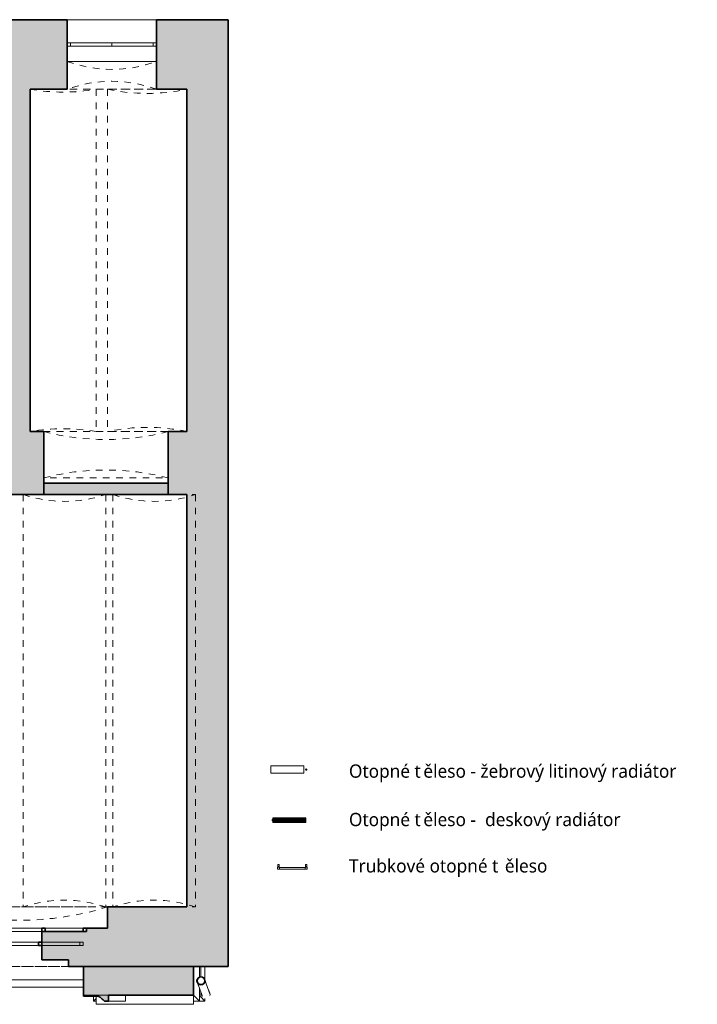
# Model space of a CAD drawing. Header units: metres. Extents: x -0.2 to 46.9, y -0.2 to 28.
# Tile 11 of 11: x 36.6 to 46.9, y -0.1 to 14.7. Entities that reach past the tile are written whole.
import ezdxf

# ---------------------------------------------------------------- set-up
doc = ezdxf.new("R2010")
doc.units = ezdxf.units.M
doc.linetypes.add('AV - Cerch_ 1 tecka 4mm', pattern=[0.006, 0.004, -0.001, 0, -0.001])
for name, color, linetype, lineweight in [('AV-SRAFY', 7, 'Continuous', 35), ('AV-STAVBA', 7, 'Continuous', 18), ('AV-TEXTY', 7, 'Continuous', 5), ('AV-VYBAVENI', 7, 'Continuous', 18)]:
    doc.layers.add(name, color=color, linetype=linetype, lineweight=lineweight)
doc.styles.add('Trebuchet MS', font='trebuc.ttf', dxfattribs={"height": 0.2})

# ---------------------------------------------------------------- blocks, each defined once
blk = doc.blocks.new('GM_Otvor s klenutým nadpražím - 1880x4900-957668-1NP mezipatro')
at = {"layer": 'AV-STAVBA', "color": 254, "linetype": 'AV - Cerch_ 1 tecka 4mm', "lineweight": 13, "true_color": 0xcccccc}
for p, q in [((-0.94, 0.475), (0.94, 0.475)), ((0.856, -0.225), (-0.856, -0.225))]:
    blk.add_line(p, q, dxfattribs=at)
for centre, start, end in [((0, 4.097), 255.45, 284.55), ((0, -3.847), 75.45, 104.55)]:
    blk.add_arc(centre, 3.742, start, end, dxfattribs=at)
blk = doc.blocks.new('WI_22_klenuté_bez středního sloupku - 1600x2100-1063538-1NP mezipatro')
at = {"layer": 'AV-STAVBA', "color": 254, "true_color": 0xcccccc}
for p, q in [((-0.675, -0.085), (-0.675, -0.035)), ((-0.675, -0.035), (0.675, -0.035)), ((-0.675, -0.085), (0.675, -0.085)), ((0, -0.035), (-0.625, -0.035)), ((-0.625, -0.035), (-0.625, -0.085)), ((-0.625, -0.085), (-0.625, -0.035)), ((-0.625, -0.085), (0, -0.085)), ((0.625, -0.035), (0, -0.035)), ((0, -0.035), (0, -0.085)), ((0, -0.035), (0, -0.085)), ((0, -0.085), (0.625, -0.085)), ((0.625, -0.035), (0.625, -0.085)), ((0.625, -0.085), (0.625, -0.035)), ((0.675, -0.085), (0.675, -0.035))]:
    blk.add_line(p, q, dxfattribs=at)
blk = doc.blocks.new('GM_Void_valená klenba - GM_Void_valená klenba-1557062-1NP mezipatro')
at = {"layer": 'AV-STAVBA', "color": 254, "linetype": 'AV - Cerch_ 1 tecka 4mm', "lineweight": 13, "true_color": 0xcccccc}
for p, q in [((-0.625, 3.115), (-0.625, -3.115)), ((-0.625, 3.115), (0.625, 3.115)), ((0.625, 3.115), (0.625, -3.115)), ((-0.625, -3.115), (0.625, -3.115))]:
    blk.add_line(p, q, dxfattribs=at)
for centre, start, end in [((0, 4.941), 251.105, 288.895), ((0, -4.941), 71.105, 108.895)]:
    blk.add_arc(centre, 1.93, start, end, dxfattribs=at)
blk = doc.blocks.new('GM_Void_valená klenba - GM_Void_valená klenba-1557074-1NP mezipatro')
at = {"layer": 'AV-STAVBA', "color": 254, "linetype": 'AV - Cerch_ 1 tecka 4mm', "lineweight": 13, "true_color": 0xcccccc}
for p, q in [((-0.5, 2.585), (-0.5, -2.585)), ((-0.5, 2.585), (0.5, 2.585)), ((0.5, 2.585), (0.5, -2.585)), ((-0.5, -2.585), (0.5, -2.585))]:
    blk.add_line(p, q, dxfattribs=at)
for centre, start, end in [((0, 5.442), 260.0718, 279.9282), ((0, -5.442), 80.0718, 99.9282)]:
    blk.add_arc(centre, 2.9, start, end, dxfattribs=at)
blk = doc.blocks.new('GM_Void_valená klenba - GM_Void_valená klenba-1557073-1NP mezipatro')
at = {"layer": 'AV-STAVBA', "color": 254, "linetype": 'AV - Cerch_ 1 tecka 4mm', "lineweight": 13, "true_color": 0xcccccc}
for p, q in [((-0.6, 2.585), (-0.6, -2.585)), ((-0.6, 2.585), (0.6, 2.585)), ((0.6, 2.585), (0.6, -2.585)), ((-0.6, -2.585), (0.6, -2.585))]:
    blk.add_line(p, q, dxfattribs=at)
for centre, start, end in [((0, 5.422), 258.0595, 281.9405), ((0, -5.422), 78.0595, 101.9405)]:
    blk.add_arc(centre, 2.9, start, end, dxfattribs=at)
blk = doc.blocks.new('GM_Detový svod_04 - GM_Detový svod_04-1507001-1NP mezipatro')
at = {"layer": 'AV-STAVBA', "color": 254, "true_color": 0xcccccc}
for p, q in [((39.304, 0.209), (39.305, 0.207)), ((39.319, 0.189), (39.321, 0.188)), ((39.319, 0.16), (39.358, 0.053)), ((39.342, 0.177), (39.344, 0.177)), ((39.471, 0.094), (39.432, 0.201))]:
    blk.add_line(p, q, dxfattribs=at)
at = {"layer": 'AV-STAVBA', "color": 254, "true_color": 0xcccccc, "flags": 128}
for points in [[(39.296, 0.236), (39.297, 0.239), (39.297, 0.241), (39.297, 0.243), (39.298, 0.246), (39.298, 0.248), (39.299, 0.25), (39.3, 0.253), (39.3, 0.255), (39.301, 0.257)], [(39.3, 0.213), (39.299, 0.215), (39.298, 0.217), (39.298, 0.22), (39.297, 0.222), (39.297, 0.224), (39.297, 0.227), (39.296, 0.229), (39.296, 0.231)], [(39.301, 0.209), (39.301, 0.21), (39.301, 0.211), (39.3, 0.211), (39.3, 0.212), (39.3, 0.212), (39.3, 0.213), (39.3, 0.213), (39.3, 0.213)], [(39.303, 0.262), (39.305, 0.264), (39.306, 0.266), (39.307, 0.268), (39.309, 0.27), (39.31, 0.272), (39.312, 0.273), (39.313, 0.275), (39.315, 0.277), (39.317, 0.278)], [(39.319, 0.16), (39.318, 0.163), (39.317, 0.166), (39.316, 0.169), (39.315, 0.172), (39.314, 0.175), (39.313, 0.177), (39.312, 0.18), (39.311, 0.182), (39.31, 0.185), (39.309, 0.187), (39.308, 0.19), (39.308, 0.192), (39.307, 0.194), (39.306, 0.196), (39.305, 0.198), (39.305, 0.2), (39.304, 0.201), (39.304, 0.203), (39.303, 0.204), (39.303, 0.206)], [(39.321, 0.281), (39.322, 0.283), (39.324, 0.284), (39.327, 0.285), (39.329, 0.286), (39.331, 0.288), (39.333, 0.289), (39.335, 0.289), (39.336, 0.29)], [(39.336, 0.29), (39.338, 0.29), (39.34, 0.291), (39.343, 0.292), (39.345, 0.292), (39.347, 0.293), (39.35, 0.293), (39.352, 0.293), (39.355, 0.293), (39.357, 0.293), (39.359, 0.293), (39.362, 0.293), (39.364, 0.293), (39.367, 0.292), (39.369, 0.292), (39.371, 0.291), (39.374, 0.291), (39.376, 0.29), (39.378, 0.289), (39.38, 0.288), (39.382, 0.287), (39.385, 0.286), (39.387, 0.285), (39.389, 0.284), (39.391, 0.282), (39.393, 0.281), (39.395, 0.28), (39.396, 0.278), (39.398, 0.276), (39.4, 0.275), (39.401, 0.273), (39.403, 0.271), (39.404, 0.269), (39.406, 0.267), (39.407, 0.265), (39.408, 0.263), (39.41, 0.261), (39.411, 0.259), (39.412, 0.257), (39.412, 0.254), (39.413, 0.254)], [(39.413, 0.254), (39.413, 0.254), (39.413, 0.254), (39.413, 0.253), (39.413, 0.253), (39.413, 0.252), (39.414, 0.251), (39.414, 0.251), (39.414, 0.25), (39.415, 0.249), (39.415, 0.247), (39.415, 0.246), (39.416, 0.245), (39.417, 0.243), (39.417, 0.242), (39.418, 0.24), (39.418, 0.238), (39.419, 0.236), (39.42, 0.234), (39.421, 0.232), (39.422, 0.23), (39.422, 0.227), (39.423, 0.225), (39.424, 0.222), (39.425, 0.22), (39.426, 0.217), (39.427, 0.214), (39.428, 0.212), (39.429, 0.209), (39.43, 0.206), (39.431, 0.203), (39.432, 0.201)], [(39.358, 0.053), (39.359, 0.05), (39.36, 0.047), (39.361, 0.045), (39.362, 0.042), (39.363, 0.039), (39.364, 0.036), (39.365, 0.034), (39.366, 0.031), (39.367, 0.029), (39.368, 0.026), (39.369, 0.024), (39.369, 0.022), (39.37, 0.02), (39.371, 0.018), (39.372, 0.016), (39.372, 0.014), (39.373, 0.012), (39.374, 0.011), (39.374, 0.009), (39.375, 0.008), (39.375, 0.007), (39.375, 0.005), (39.376, 0.004), (39.376, 0.004), (39.376, 0.003), (39.377, 0.002), (39.377, 0.002), (39.377, 0.001), (39.377, 0.001), (39.377, 0.001), (39.377, 0.001)], [(39.49, 0.042), (39.49, 0.042), (39.49, 0.042), (39.49, 0.042), (39.489, 0.043), (39.489, 0.043), (39.489, 0.044), (39.489, 0.045), (39.488, 0.046), (39.488, 0.047), (39.488, 0.048), (39.487, 0.049), (39.487, 0.051), (39.486, 0.052), (39.485, 0.054), (39.485, 0.056), (39.484, 0.058), (39.483, 0.06), (39.483, 0.062), (39.482, 0.064), (39.481, 0.066), (39.48, 0.068), (39.479, 0.071), (39.478, 0.073), (39.477, 0.076), (39.476, 0.079), (39.476, 0.081), (39.474, 0.084), (39.473, 0.087), (39.472, 0.09), (39.471, 0.093), (39.471, 0.094)]]:
    blk.add_lwpolyline(points, dxfattribs=at)
at = {"layer": 'AV-STAVBA', "color": 254, "lineweight": 35, "true_color": 0xcccccc}
for radius, start, end in [(0.06, 360, 180), (0.06, 180, 360), (0.058, 360, 180), (0.058, 180, 360)]:
    blk.add_arc((39.356, 0.233), radius, start, end, dxfattribs=at)
at = {"layer": 'AV-STAVBA', "color": 254, "true_color": 0xcccccc}
for centre, radius, start, end in [((39.356, 0.233), 0.06, 183.2945, 202.1566), ((39.356, 0.233), 0.06, 158.2084, 175.309), ((39.356, 0.233), 0.058, 175.2294, 183.353), ((39.356, 0.233), 0.058, 150.539, 158.385), ((39.356, 0.233), 0.058, 202.0953, 210.2084), ((39.356, 0.233), 0.06, 132.7517, 150.6361), ((39.356, 0.233), 0.06, 210.1374, 228.6292), ((39.356, 0.233), 0.058, 126.9446, 132.8178), ((39.356, 0.233), 0.058, 228.4302, 235.1455), ((39.356, 0.233), 0.06, 110, 126.9591), ((39.356, 0.233), 0.06, 235.0688, 253.213), ((39.356, 0.233), 0.06, 105.4802, 110), ((39.356, 0.233), 0.058, 253.1496, 258.381), ((39.356, 0.233), 0.058, 101.0194, 105.4986), ((39.356, 0.233), 0.06, 258.372, 280.2847), ((39.356, 0.233), 0.06, 77.7889, 101.0069), ((39.356, 0.233), 0.058, 280.2723, 284.3953), ((39.356, 0.233), 0.06, 308.9139, 76.8908), ((39.356, 0.233), 0.06, 284.4136, 290), ((39.356, 0.233), 0.06, 290, 307.8853), ((39.433, 0.021), 0.06, 350, 20)]:
    blk.add_arc(centre, radius, start, end, dxfattribs=at)
blk = doc.blocks.new('Zdobná fasáda 1NP - Zdobná fasáda 1NP-1554848-1NP mezipatro')
at = {"layer": 'AV-STAVBA', "true_color": 0xcccccc}
h = blk.add_hatch(color=254, dxfattribs=at)
h.paths.add_polyline_path([(35.363, -0.073), (35.454, 0.002), (35.681, 0.002), (35.681, 0.018), (35.303, 0.018), (35.303, -0.073)])
h.paths.add_polyline_path([(37.899, -0.073), (37.959, -0.073), (37.959, 0.018), (37.582, 0.018), (37.582, 0.002), (37.808, 0.002), (37.854, -0.035)])
at = {"layer": 'AV-STAVBA', "color": 254, "true_color": 0xcccccc}
for p, q in [((39.335, 0.448), (39.335, 0.289)), ((39.354, 0.448), (39.354, 0.293)), ((39.415, 0.448), (39.415, 0.248)), ((37.582, 0.248), (35.681, 0.248)), ((37.582, 0.138), (35.681, 0.138)), ((37.959, 0.018), (37.582, 0.018)), ((37.734, -0.072), (37.734, 0.002)), ((37.774, 0.002), (37.774, -0.122)), ((38.214, -0.073), (38.214, 0.018)), ((39.335, -0.072), (39.245, 0.018)), ((39.245, 0.018), (39.245, -0.122)), ((39.335, 0.117), (39.335, -0.072)), ((39.354, 0.064), (39.354, -0.011)), ((37.774, -0.032), (37.734, -0.072)), ((37.774, -0.072), (37.734, -0.072)), ((37.774, -0.122), (39.245, -0.122)), ((37.959, -0.073), (38.214, -0.073)), ((39.335, -0.072), (39.245, -0.072)), ((39.354, -0.011), (39.335, -0.011)), ((39.415, -0.072), (39.335, -0.072)), ((39.415, -0.072), (39.354, -0.011)), ((39.415, -0.035), (39.415, -0.072))]:
    blk.add_line(p, q, dxfattribs=at)
at = {"layer": 'AV-STAVBA', "color": 254, "lineweight": 35, "true_color": 0xcccccc}
for p, q in [((37.582, 0.018), (37.582, 0.002)), ((37.582, 0.002), (37.808, 0.002)), ((37.959, -0.073), (37.959, 0.018)), ((37.899, -0.073), (37.959, -0.073))]:
    blk.add_line(p, q, dxfattribs=at)
blk.add_open_spline([(37.808, 0.002), (37.823, -0.01), (37.854, -0.035), (37.884, -0.06), (37.899, -0.073)], degree=3, dxfattribs=at)
blk = doc.blocks.new('WI_3-3_dvojité_vnější půlkruhové nadpraží - 1850x2850-1561139-1NP mezipatro')
at = {"layer": 'AV-STAVBA', "color": 254, "linetype": 'AV - Cerch_ 1 tecka 4mm', "lineweight": 13, "true_color": 0xcccccc}
for p, q in [((0.975, 0.45), (-0.975, 0.45)), ((0.925, 0.45), (-0.925, 0.45)), ((-0.925, 0.45), (0.925, 0.45)), ((0.975, -0.45), (-0.975, -0.45)), ((-0.975, -0.45), (0.975, -0.45)), ((0.925, -0.45), (-0.925, -0.45))]:
    blk.add_line(p, q, dxfattribs=at)
at = {"layer": 'AV-STAVBA', "color": 254, "true_color": 0xcccccc}
for p, q in [((-0.925, 0.08), (-0.925, 0.13)), ((-0.925, 0.13), (0.925, 0.13)), ((-0.925, 0.08), (0.925, 0.08)), ((-0.875, 0.08), (-0.875, 0.13)), ((-0.25, 0.13), (0.25, 0.13)), ((0.25, 0.08), (-0.25, 0.08)), ((0.875, 0.08), (0.875, 0.13)), ((0.925, 0.08), (0.925, 0.13)), ((-0.975, -0.08), (-0.975, -0.13)), ((-0.975, -0.08), (0.975, -0.08)), ((-0.975, -0.13), (0.975, -0.13)), ((-0.925, -0.08), (-0.925, -0.13)), ((-0.925, -0.13), (-0.35, -0.13)), ((0.3, -0.08), (-0.3, -0.08)), ((-0.3, -0.13), (0.3, -0.13)), ((0.35, -0.13), (0.925, -0.13)), ((0.925, -0.08), (0.925, -0.13)), ((0.975, -0.08), (0.975, -0.13))]:
    blk.add_line(p, q, dxfattribs=at)
at = {"layer": 'AV-STAVBA', "color": 254, "lineweight": 35, "true_color": 0xcccccc}
for p, q in [((-0.25, 0.13), (-0.3, 0.13)), ((-0.3, 0.08), (-0.25, 0.08)), ((-0.25, 0.08), (-0.25, 0.13)), ((0.3, 0.13), (0.25, 0.13)), ((0.25, 0.13), (0.25, 0.08)), ((0.25, 0.08), (0.3, 0.08)), ((-0.925, -0.13), (-0.975, -0.13)), ((-0.925, -0.08), (-0.925, -0.13)), ((-0.35, -0.13), (-0.35, -0.08)), ((-0.3, -0.13), (-0.35, -0.13)), ((-0.3, -0.08), (-0.3, -0.13)), ((0.3, -0.13), (0.3, -0.08)), ((0.35, -0.13), (0.3, -0.13)), ((0.35, -0.08), (0.35, -0.13)), ((0.925, -0.13), (0.925, -0.08)), ((0.975, -0.13), (0.925, -0.13))]:
    blk.add_line(p, q, dxfattribs=at)
blk = doc.blocks.new('GM_Nika s klenutým nadpražím - 2650x4250-1561138-1NP mezipatro')
at = {"layer": 'AV-STAVBA', "color": 254, "linetype": 'AV - Cerch_ 1 tecka 4mm', "lineweight": 13, "true_color": 0xcccccc}
for p, q in [((1.325, 0.45), (-1.325, 0.45)), ((1.325, -0.45), (-1.325, -0.45))]:
    blk.add_line(p, q, dxfattribs=at)
blk.add_arc((0, 4.739), 4.489, 252.8328, 287.1672, dxfattribs=at)
blk = doc.blocks.new('GM_Otvor s klenutým nadpražím - 1350x4400_900-1063595-1NP mezipatro')
at = {"layer": 'AV-STAVBA', "color": 254, "linetype": 'AV - Cerch_ 1 tecka 4mm', "lineweight": 13, "true_color": 0xcccccc}
for p, q in [((-0.675, 0.525), (0.675, 0.525)), ((0.591, 0.105), (-0.591, 0.105))]:
    blk.add_line(p, q, dxfattribs=at)
for centre, start, end in [((0, 2.363), 249.8388, 290.1612), ((0, -1.733), 69.8388, 110.1612)]:
    blk.add_arc(centre, 1.958, start, end, dxfattribs=at)
blk = doc.blocks.new('D0089 - 1514 - OÚPSŘ_Benešova_rvt-1-1NP mezipatro')
at = {"layer": 'AV-SRAFY', "lineweight": 18, "true_color": 0xcccccc}
h = blk.add_hatch(color=254, dxfattribs=at)
h.paths.add_polyline_path([(36.475, 13.698), (37.335, 13.698), (37.335, 14.748), (35.855, 14.748), (35.755, 14.648), (35.755, 14.378), (35.805, 14.378), (35.805, 13.698), (35.95, 13.698)])
h.paths.add_polyline_path([(38.685, 13.698), (39.145, 13.698), (39.145, 14.748), (38.685, 14.748)])
h.paths.add_polyline_path([(34.405, 13.698), (34.405, 14.378), (34.455, 14.378), (34.455, 14.648), (34.355, 14.748), (33.555, 14.748), (33.455, 14.648), (33.455, 14.378), (33.505, 14.378), (33.505, 13.698), (33.964, 13.698)])
h.paths.add_polyline_path([(32.105, 13.698), (32.105, 14.378), (32.155, 14.378), (32.155, 14.648), (32.055, 14.748), (30.555, 14.748), (30.455, 14.648), (30.455, 14.378), (30.505, 14.378), (30.505, 13.698), (31.979, 13.698)])
h.paths.add_polyline_path([(29.105, 13.698), (29.105, 14.378), (29.155, 14.378), (29.155, 14.648), (29.055, 14.748), (27.555, 14.748), (27.455, 14.648), (27.455, 14.378), (27.505, 14.378), (27.505, 13.698), (28.008, 13.698)])
h.paths.add_polyline_path([(22.805, 13.698), (22.805, 14.378), (22.855, 14.378), (22.855, 14.648), (22.755, 14.748), (22.325, 14.748), (22.325, 13.698)])
h.paths.add_polyline_path([(24.955, 13.698), (26.105, 13.698), (26.105, 14.378), (26.155, 14.378), (26.155, 14.648), (26.055, 14.748), (24.255, 14.748), (24.155, 14.648), (24.155, 14.378), (24.205, 14.378), (24.205, 13.698)])
for points in [[(39.176, 0.448), (39.765, 0.448), (39.765, 14.748), (39.145, 14.748), (39.145, 0.448)], [(36.475, 8.528), (36.775, 8.528), (36.775, 13.698), (36.475, 13.698), (36.475, 10.62)], [(38.86, 7.578), (38.86, 7.748), (36.98, 7.748), (36.98, 7.578)]]:
    blk.add_hatch(color=254, dxfattribs=at).paths.add_polyline_path(points)
h = blk.add_hatch(color=254, dxfattribs=at)
h.paths.add_polyline_path([(36.98, 7.578), (36.98, 8.528), (22.405, 8.528), (22.405, 7.578), (35.95, 7.578)])
h.paths.add_polyline_path([(39.145, 7.578), (39.145, 8.528), (38.86, 8.528), (38.86, 7.578)])
h = blk.add_hatch(color=254, dxfattribs=at)
h.paths.add_polyline_path([(34.005, 0.448), (35.943, 0.448), (35.943, 0.548), (36.35, 0.548), (36.35, 0.978), (35.675, 0.978), (35.675, 1.028), (35.295, 1.028), (35.295, 1.348), (34.005, 1.348), (34.005, 0.511)])
h.paths.add_polyline_path([(38.928, 0.448), (39.145, 0.448), (39.145, 1.348), (37.945, 1.348), (37.945, 1.028), (37.625, 1.028), (37.625, 0.978), (36.95, 0.978), (36.95, 0.548), (37.357, 0.548), (37.357, 0.448), (38.431, 0.448)])
h = blk.add_hatch(color=254, dxfattribs=at)
h.paths.add_polyline_path([(33.979, 0.018), (35.681, 0.018), (35.681, 0.448), (34.005, 0.448), (34.005, 0.348), (33.979, 0.348), (33.979, 0.15)])
h.paths.add_polyline_path([(39.176, 0.018), (39.245, 0.018), (39.245, 0.448), (37.582, 0.448), (37.582, 0.018), (38.928, 0.018)])
at = {"layer": 'AV-STAVBA', "color": 254, "lineweight": 35, "true_color": 0xcccccc}
for p, q in [((37.335, 14.748), (35.855, 14.748)), ((37.335, 13.698), (37.335, 14.748)), ((39.145, 14.748), (38.685, 14.748)), ((38.685, 14.748), (38.685, 13.698)), ((39.765, 14.748), (39.145, 14.748)), ((39.765, 0.448), (39.765, 14.748)), ((36.775, 13.698), (37.335, 13.698)), ((36.775, 8.528), (36.775, 13.698)), ((38.685, 13.698), (39.145, 13.698)), ((39.145, 13.698), (39.145, 8.528)), ((36.98, 8.528), (36.775, 8.528)), ((36.98, 7.578), (36.98, 8.528)), ((39.145, 8.528), (38.86, 8.528)), ((38.86, 8.528), (38.86, 7.578)), ((38.86, 7.748), (36.98, 7.748)), ((36.98, 7.748), (36.98, 7.578)), ((38.86, 7.578), (38.86, 7.748)), ((25.695, 7.578), (36.98, 7.578)), ((36.98, 7.578), (38.86, 7.578)), ((38.86, 7.578), (39.145, 7.578)), ((39.145, 7.578), (39.145, 1.348)), ((39.145, 1.348), (37.945, 1.348)), ((37.945, 1.348), (37.945, 1.028)), ((37.625, 0.978), (36.95, 0.978)), ((36.95, 0.978), (36.95, 0.548)), ((37.945, 1.028), (37.625, 1.028)), ((37.625, 1.028), (37.625, 0.978)), ((36.95, 0.548), (37.357, 0.548)), ((37.357, 0.548), (37.357, 0.448)), ((37.357, 0.448), (39.145, 0.448)), ((39.245, 0.448), (37.582, 0.448)), ((37.582, 0.448), (37.582, 0.018)), ((39.145, 0.448), (39.765, 0.448)), ((39.245, 0.018), (39.245, 0.448)), ((37.959, 0.018), (39.245, 0.018))]:
    blk.add_line(p, q, dxfattribs=at)
at = {"layer": 'AV-STAVBA', "color": 254, "true_color": 0xcccccc}
for p, q in [((37.335, 14.748), (38.685, 14.748)), ((38.685, 14.118), (37.335, 14.118)), ((37.582, 0.018), (37.959, 0.018))]:
    blk.add_line(p, q, dxfattribs=at)
at = {"layer": 'AV-STAVBA', "color": 254, "linetype": 'AV - Cerch_ 1 tecka 4mm', "lineweight": 13, "true_color": 0xcccccc}
for name, p in [('WI_22_klenuté_bez středního sloupku - 1600x2100-1063538-1NP mezipatro', (38.01, 14.433)), ('GM_Void_valená klenba - GM_Void_valená klenba-1557074-1NP mezipatro', (37.275, 11.113)), ('GM_Void_valená klenba - GM_Void_valená klenba-1557073-1NP mezipatro', (38.545, 11.113)), ('GM_Otvor s klenutým nadpražím - 1880x4900-957668-1NP mezipatro', (37.92, 8.053)), ('GM_Void_valená klenba - GM_Void_valená klenba-1557062-1NP mezipatro', (37.295, 4.463)), ('GM_Void_valená klenba - GM_Void_valená klenba-1557062-1NP mezipatro', (38.65, 4.463)), ('GM_Nika s klenutým nadpražím - 2650x4250-1561138-1NP mezipatro', (36.62, 0.898)), ('Zdobná fasáda 1NP - Zdobná fasáda 1NP-1554848-1NP mezipatro', (0, 0)), ('GM_Detový svod_04 - GM_Detový svod_04-1507001-1NP mezipatro', (0, 0))]:
    blk.add_blockref(name, p, dxfattribs=at)
at = {"layer": 'AV-STAVBA', "color": 254, "linetype": 'AV - Cerch_ 1 tecka 4mm', "lineweight": 13, "true_color": 0xcccccc, "rotation": 180}
for name, p in [('GM_Otvor s klenutým nadpražím - 1350x4400_900-1063595-1NP mezipatro', (38.01, 14.223)), ('WI_3-3_dvojité_vnější půlkruhové nadpraží - 1850x2850-1561139-1NP mezipatro', (36.65, 0.898))]:
    blk.add_blockref(name, p, dxfattribs=at)
blk = doc.blocks.new('Family - ___-883817-Legenda otopných těles')
at = {"layer": 'AV-VYBAVENI', "color": 5, "true_color": 0x0000ff}
for p, q in [((0.518, 3.478), (0.518, 3.368)), ((1.018, 3.478), (0.518, 3.478)), ((1.018, 3.368), (1.018, 3.478)), ((0.518, 3.368), (1.018, 3.368))]:
    blk.add_line(p, q, dxfattribs=at)
blk.add_circle((1.054, 3.423), 0.01, dxfattribs=at)
blk = doc.blocks.new('Family - ___-886793-Legenda otopných těles')
at = {"layer": 'AV-VYBAVENI', "color": 5, "true_color": 0x0000ff}
for p, q in [((0.619, 1.948), (0.649, 1.948)), ((0.619, 1.948), (0.619, 1.918)), ((0.624, 1.988), (0.624, 1.958)), ((0.644, 1.988), (0.624, 1.988)), ((0.624, 1.958), (0.644, 1.958)), ((0.624, 1.958), (0.624, 1.948)), ((0.629, 1.958), (0.629, 1.948)), ((0.639, 1.948), (0.639, 1.958)), ((0.644, 1.958), (0.644, 1.988)), ((0.644, 1.948), (0.644, 1.958)), ((0.649, 1.918), (0.649, 1.948)), ((1.039, 1.944), (0.649, 1.944)), ((1.039, 1.948), (1.069, 1.948)), ((1.039, 1.918), (1.039, 1.948)), ((1.044, 1.988), (1.044, 1.958)), ((1.064, 1.988), (1.044, 1.988)), ((1.044, 1.958), (1.064, 1.958)), ((1.044, 1.958), (1.044, 1.948)), ((1.049, 1.958), (1.049, 1.948)), ((1.059, 1.948), (1.059, 1.958)), ((1.064, 1.958), (1.064, 1.988)), ((1.064, 1.948), (1.064, 1.958)), ((1.069, 1.948), (1.069, 1.918)), ((0.649, 1.918), (0.619, 1.918)), ((0.649, 1.921), (1.039, 1.921)), ((1.069, 1.918), (1.039, 1.918))]:
    blk.add_line(p, q, dxfattribs=at)
blk = doc.blocks.new('Family - ___-886830-Legenda otopných těles')
at = {"layer": 'AV-VYBAVENI', "color": 5, "true_color": 0x0000ff}
for p, q in [((1.049, 2.692), (0.549, 2.692)), ((0.549, 2.692), (0.549, 2.626)), ((0.556, 2.633), (0.556, 2.685)), ((0.556, 2.685), (1.042, 2.685)), ((0.566, 2.685), (0.563, 2.685)), ((0.563, 2.685), (0.563, 2.633)), ((0.566, 2.633), (0.566, 2.685)), ((0.575, 2.685), (0.572, 2.685)), ((0.572, 2.685), (0.572, 2.633)), ((0.575, 2.633), (0.575, 2.685)), ((0.583, 2.685), (0.58, 2.685)), ((0.58, 2.685), (0.58, 2.633)), ((0.583, 2.633), (0.583, 2.685)), ((0.592, 2.685), (0.589, 2.685)), ((0.589, 2.685), (0.589, 2.633)), ((0.592, 2.633), (0.592, 2.685)), ((0.6, 2.685), (0.597, 2.685)), ((0.597, 2.685), (0.597, 2.633)), ((0.6, 2.633), (0.6, 2.685)), ((0.609, 2.685), (0.606, 2.685)), ((0.606, 2.685), (0.606, 2.633)), ((0.609, 2.633), (0.609, 2.685)), ((0.617, 2.685), (0.614, 2.685)), ((0.614, 2.685), (0.614, 2.633)), ((0.617, 2.633), (0.617, 2.685)), ((0.626, 2.685), (0.623, 2.685)), ((0.623, 2.685), (0.623, 2.633)), ((0.626, 2.633), (0.626, 2.685)), ((0.634, 2.685), (0.631, 2.685)), ((0.631, 2.685), (0.631, 2.633)), ((0.634, 2.633), (0.634, 2.685)), ((0.643, 2.685), (0.64, 2.685)), ((0.64, 2.685), (0.64, 2.633)), ((0.643, 2.633), (0.643, 2.685)), ((0.651, 2.685), (0.648, 2.685)), ((0.648, 2.685), (0.648, 2.633)), ((0.651, 2.633), (0.651, 2.685)), ((0.66, 2.685), (0.657, 2.685)), ((0.657, 2.685), (0.657, 2.633)), ((0.66, 2.633), (0.66, 2.685)), ((0.668, 2.685), (0.665, 2.685)), ((0.665, 2.685), (0.665, 2.633)), ((0.668, 2.633), (0.668, 2.685)), ((0.677, 2.685), (0.674, 2.685)), ((0.674, 2.685), (0.674, 2.633)), ((0.677, 2.633), (0.677, 2.685)), ((0.685, 2.685), (0.682, 2.685)), ((0.682, 2.685), (0.682, 2.633)), ((0.685, 2.633), (0.685, 2.685)), ((0.694, 2.685), (0.691, 2.685)), ((0.691, 2.685), (0.691, 2.633)), ((0.694, 2.633), (0.694, 2.685)), ((0.702, 2.685), (0.699, 2.685)), ((0.699, 2.685), (0.699, 2.633)), ((0.702, 2.633), (0.702, 2.685)), ((0.711, 2.685), (0.708, 2.685)), ((0.708, 2.685), (0.708, 2.633)), ((0.711, 2.633), (0.711, 2.685)), ((0.719, 2.685), (0.716, 2.685)), ((0.716, 2.685), (0.716, 2.633)), ((0.719, 2.633), (0.719, 2.685)), ((0.728, 2.685), (0.725, 2.685)), ((0.725, 2.685), (0.725, 2.633)), ((0.728, 2.633), (0.728, 2.685)), ((0.736, 2.685), (0.733, 2.685)), ((0.733, 2.685), (0.733, 2.633)), ((0.736, 2.633), (0.736, 2.685)), ((0.745, 2.685), (0.742, 2.685)), ((0.742, 2.685), (0.742, 2.633)), ((0.745, 2.633), (0.745, 2.685)), ((0.753, 2.685), (0.75, 2.685)), ((0.75, 2.685), (0.75, 2.633)), ((0.753, 2.633), (0.753, 2.685)), ((0.762, 2.685), (0.759, 2.685)), ((0.759, 2.685), (0.759, 2.633)), ((0.762, 2.633), (0.762, 2.685)), ((0.77, 2.685), (0.767, 2.685)), ((0.767, 2.685), (0.767, 2.633)), ((0.77, 2.633), (0.77, 2.685)), ((0.779, 2.685), (0.776, 2.685)), ((0.776, 2.685), (0.776, 2.633)), ((0.779, 2.633), (0.779, 2.685)), ((0.787, 2.685), (0.784, 2.685)), ((0.784, 2.685), (0.784, 2.633)), ((0.787, 2.633), (0.787, 2.685)), ((0.796, 2.685), (0.793, 2.685)), ((0.793, 2.685), (0.793, 2.633)), ((0.796, 2.633), (0.796, 2.685)), ((0.804, 2.685), (0.801, 2.685)), ((0.801, 2.685), (0.801, 2.633)), ((0.804, 2.633), (0.804, 2.685)), ((0.813, 2.685), (0.81, 2.685)), ((0.81, 2.685), (0.81, 2.633)), ((0.813, 2.633), (0.813, 2.685)), ((0.821, 2.685), (0.818, 2.685)), ((0.818, 2.685), (0.818, 2.633)), ((0.821, 2.633), (0.821, 2.685)), ((0.83, 2.685), (0.827, 2.685)), ((0.827, 2.685), (0.827, 2.633)), ((0.83, 2.633), (0.83, 2.685)), ((0.838, 2.685), (0.835, 2.685)), ((0.835, 2.685), (0.835, 2.633)), ((0.838, 2.633), (0.838, 2.685)), ((0.847, 2.685), (0.844, 2.685)), ((0.844, 2.685), (0.844, 2.633)), ((0.847, 2.633), (0.847, 2.685)), ((0.855, 2.685), (0.852, 2.685)), ((0.852, 2.685), (0.852, 2.633)), ((0.855, 2.633), (0.855, 2.685)), ((0.864, 2.685), (0.861, 2.685)), ((0.861, 2.685), (0.861, 2.633)), ((0.864, 2.633), (0.864, 2.685)), ((0.872, 2.685), (0.869, 2.685)), ((0.869, 2.685), (0.869, 2.633)), ((0.872, 2.633), (0.872, 2.685)), ((0.881, 2.685), (0.878, 2.685)), ((0.878, 2.685), (0.878, 2.633)), ((0.881, 2.633), (0.881, 2.685)), ((0.889, 2.685), (0.886, 2.685)), ((0.886, 2.685), (0.886, 2.633)), ((0.889, 2.633), (0.889, 2.685)), ((0.898, 2.685), (0.895, 2.685)), ((0.895, 2.685), (0.895, 2.633)), ((0.898, 2.633), (0.898, 2.685)), ((0.906, 2.685), (0.903, 2.685)), ((0.903, 2.685), (0.903, 2.633)), ((0.906, 2.633), (0.906, 2.685)), ((0.915, 2.685), (0.912, 2.685)), ((0.912, 2.685), (0.912, 2.633)), ((0.915, 2.633), (0.915, 2.685)), ((0.923, 2.685), (0.92, 2.685)), ((0.92, 2.685), (0.92, 2.633)), ((0.923, 2.633), (0.923, 2.685)), ((0.932, 2.685), (0.929, 2.685)), ((0.929, 2.685), (0.929, 2.633)), ((0.932, 2.633), (0.932, 2.685)), ((0.94, 2.685), (0.937, 2.685)), ((0.937, 2.685), (0.937, 2.633)), ((0.94, 2.633), (0.94, 2.685)), ((0.949, 2.685), (0.946, 2.685)), ((0.946, 2.685), (0.946, 2.633)), ((0.949, 2.633), (0.949, 2.685)), ((0.957, 2.685), (0.954, 2.685)), ((0.954, 2.685), (0.954, 2.633)), ((0.957, 2.633), (0.957, 2.685)), ((0.966, 2.685), (0.963, 2.685)), ((0.963, 2.685), (0.963, 2.633)), ((0.966, 2.633), (0.966, 2.685)), ((0.974, 2.685), (0.971, 2.685)), ((0.971, 2.685), (0.971, 2.633)), ((0.974, 2.633), (0.974, 2.685)), ((0.983, 2.685), (0.98, 2.685)), ((0.98, 2.685), (0.98, 2.633)), ((0.983, 2.633), (0.983, 2.685)), ((0.991, 2.685), (0.988, 2.685)), ((0.988, 2.685), (0.988, 2.633)), ((0.991, 2.633), (0.991, 2.685)), ((1, 2.685), (0.997, 2.685)), ((0.997, 2.685), (0.997, 2.633)), ((1, 2.633), (1, 2.685)), ((1.008, 2.685), (1.005, 2.685)), ((1.005, 2.685), (1.005, 2.633)), ((1.008, 2.633), (1.008, 2.685)), ((1.017, 2.685), (1.014, 2.685)), ((1.014, 2.685), (1.014, 2.633)), ((1.017, 2.633), (1.017, 2.685)), ((1.025, 2.685), (1.022, 2.685)), ((1.022, 2.685), (1.022, 2.633)), ((1.025, 2.633), (1.025, 2.685)), ((1.034, 2.685), (1.031, 2.685)), ((1.031, 2.685), (1.031, 2.633)), ((1.034, 2.633), (1.034, 2.685)), ((1.042, 2.685), (1.039, 2.685)), ((1.039, 2.685), (1.039, 2.633)), ((1.042, 2.633), (1.042, 2.685)), ((1.042, 2.685), (1.042, 2.633)), ((1.049, 2.626), (1.049, 2.692)), ((0.549, 2.669), (0.539, 2.669)), ((0.539, 2.669), (0.539, 2.649)), ((0.539, 2.669), (0.539, 2.668)), ((0.549, 2.669), (0.539, 2.669)), ((0.539, 2.669), (0.539, 2.668)), ((0.539, 2.669), (0.539, 2.668)), ((0.539, 2.649), (0.549, 2.649)), ((0.539, 2.649), (0.539, 2.649)), ((0.539, 2.649), (0.549, 2.649)), ((0.539, 2.649), (0.539, 2.649)), ((0.539, 2.649), (0.539, 2.649)), ((0.549, 2.626), (1.049, 2.626)), ((1.042, 2.633), (0.556, 2.633)), ((0.563, 2.633), (0.566, 2.633)), ((0.572, 2.633), (0.575, 2.633)), ((0.58, 2.633), (0.583, 2.633)), ((0.589, 2.633), (0.592, 2.633)), ((0.597, 2.633), (0.6, 2.633)), ((0.606, 2.633), (0.609, 2.633)), ((0.614, 2.633), (0.617, 2.633)), ((0.623, 2.633), (0.626, 2.633)), ((0.631, 2.633), (0.634, 2.633)), ((0.64, 2.633), (0.643, 2.633)), ((0.648, 2.633), (0.651, 2.633)), ((0.657, 2.633), (0.66, 2.633)), ((0.665, 2.633), (0.668, 2.633)), ((0.674, 2.633), (0.677, 2.633)), ((0.682, 2.633), (0.685, 2.633)), ((0.691, 2.633), (0.694, 2.633)), ((0.699, 2.633), (0.702, 2.633)), ((0.708, 2.633), (0.711, 2.633)), ((0.716, 2.633), (0.719, 2.633)), ((0.725, 2.633), (0.728, 2.633)), ((0.733, 2.633), (0.736, 2.633)), ((0.742, 2.633), (0.745, 2.633)), ((0.75, 2.633), (0.753, 2.633)), ((0.759, 2.633), (0.762, 2.633)), ((0.767, 2.633), (0.77, 2.633)), ((0.776, 2.633), (0.779, 2.633)), ((0.784, 2.633), (0.787, 2.633)), ((0.793, 2.633), (0.796, 2.633)), ((0.801, 2.633), (0.804, 2.633)), ((0.81, 2.633), (0.813, 2.633)), ((0.818, 2.633), (0.821, 2.633)), ((0.827, 2.633), (0.83, 2.633)), ((0.835, 2.633), (0.838, 2.633)), ((0.844, 2.633), (0.847, 2.633)), ((0.852, 2.633), (0.855, 2.633)), ((0.861, 2.633), (0.864, 2.633)), ((0.869, 2.633), (0.872, 2.633)), ((0.878, 2.633), (0.881, 2.633)), ((0.886, 2.633), (0.889, 2.633)), ((0.895, 2.633), (0.898, 2.633)), ((0.903, 2.633), (0.906, 2.633)), ((0.912, 2.633), (0.915, 2.633)), ((0.92, 2.633), (0.923, 2.633)), ((0.929, 2.633), (0.932, 2.633)), ((0.937, 2.633), (0.94, 2.633)), ((0.946, 2.633), (0.949, 2.633)), ((0.954, 2.633), (0.957, 2.633)), ((0.963, 2.633), (0.966, 2.633)), ((0.971, 2.633), (0.974, 2.633)), ((0.98, 2.633), (0.983, 2.633)), ((0.988, 2.633), (0.991, 2.633)), ((0.997, 2.633), (1, 2.633)), ((1.005, 2.633), (1.008, 2.633)), ((1.014, 2.633), (1.017, 2.633)), ((1.022, 2.633), (1.025, 2.633)), ((1.031, 2.633), (1.034, 2.633)), ((1.039, 2.633), (1.042, 2.633))]:
    blk.add_line(p, q, dxfattribs=at)

msp = doc.modelspace()

# ---------------------------------------------------------------- block references
at = {"lineweight": 5}
msp.add_blockref('D0089 - 1514 - OÚPSŘ_Benešova_rvt-1-1NP mezipatro', (0, 0), dxfattribs=at)
at = {"layer": 'AV-VYBAVENI', "color": 5, "true_color": 0x0000ff}
for name in ['Family - ___-883817-Legenda otopných těles', 'Family - ___-886830-Legenda otopných těles', 'Family - ___-886793-Legenda otopných těles']:
    msp.add_blockref(name, (39.892, 0), dxfattribs=at)

# ---------------------------------------------------------------- texts
at = {"layer": 'AV-TEXTY', "color": 5, "true_color": 0x0000ff, "char_height": 0.2, "attachment_point": 1, "style": 'Trebuchet MS', "bg_fill": 3, "box_fill_scale": 1.25, "bg_fill_color": 256, "bg_fill_true_color": 13158600, "bg_fill_transparency": 0}
for s, insert, width in [('Otopné t', (41.592, 3.5), 1.36287), ('Otopné t', (41.592, 2.769), 1.36287), ('desk', (43.649, 2.769), 0.68945), ('Trubkové otopné t', (41.592, 2.069), 2.85401)]:
    msp.add_mtext(s, dxfattribs=dict(at, insert=insert, width=width))

# ---------------------------------------------------------------- next in the draw order: texts
for s, insert, width in [('ěleso - žebrový litinový radiátor', (42.716, 3.5), 4.93038), ('ěleso - ', (42.716, 2.769), 1.13038), ('ový radiátor', (44.218, 2.769), 1.87595), ('ěleso', (43.947, 2.069), 0.79367)]:
    msp.add_mtext(s, dxfattribs=dict(at, insert=insert, width=width))

doc.saveas('drawing.dxf')
